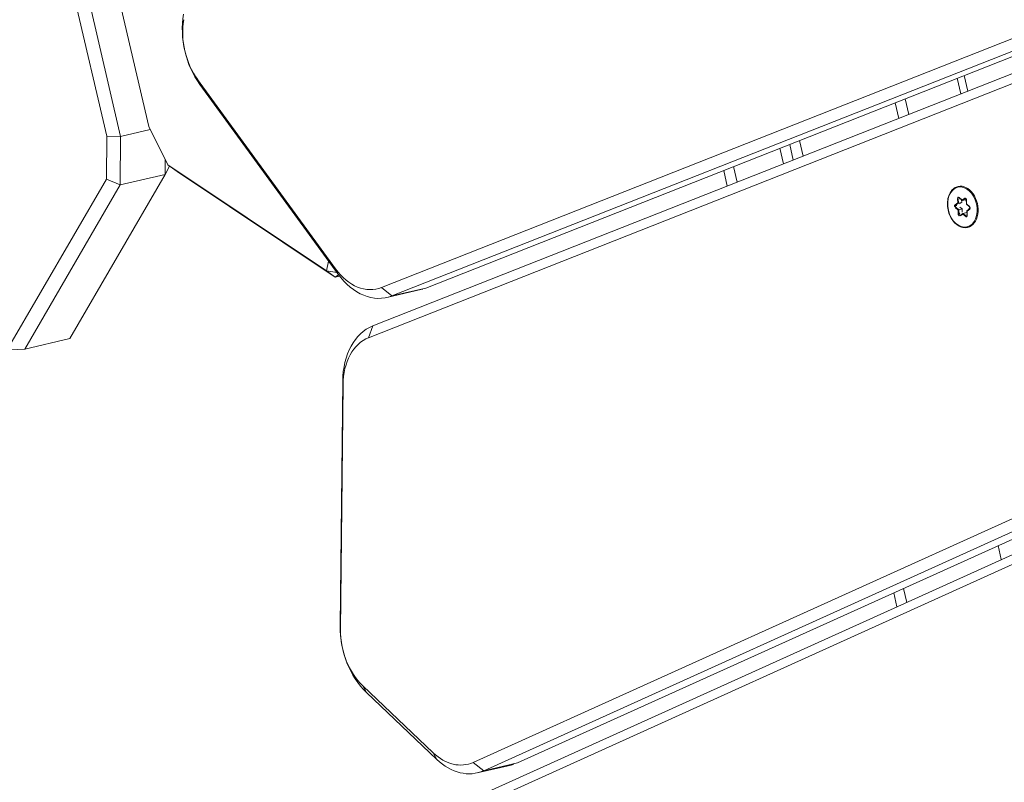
# Model space of a CAD drawing. Extents: x 5477758 to 5478338, y 5918274 to 5918502.
# Tile 79 of 121: x 5477951.161 to 5477951.441, y 5918461.866 to 5918462.083. Entities that reach past the tile are written whole.
import ezdxf

# ---------------------------------------------------------------- set-up
doc = ezdxf.new("R2010")
doc.units = 0
doc.layers.get('0').update_dxf_attribs({"color": 8, "linetype": 'CONTINUOUS', "lineweight": 13})
doc.layers.add('0_PROJEKTOWANE ZABAWKI', color=8, linetype='CONTINUOUS', lineweight=0)

# ---------------------------------------------------------------- blocks, each defined once
blk = doc.blocks.new('zw$CEC1')
for p, q in [((1163.726, -669.314), (1176.647, -734.321)), ((1176.647, -735.311), (1163.726, -670.304)), ((1163.429, -670.545), (1176.349, -735.552)), ((1153.575, -671.254), (1162.874, -733.811)), ((1164.586, -671.583), (1177.507, -736.59)), ((1177.804, -736.772), (1164.883, -671.766)), ((1162.874, -734.801), (1153.575, -672.244)), ((1153.277, -672.478), (1162.575, -735.036)), ((1154.287, -672.972), (1163.585, -735.529)), ((1163.884, -735.719), (1154.585, -673.162)), ((1160.903, -717.486), (1160.447, -717.486)), ((1160.479, -717.698), (1160.935, -717.698)), ((1163.886, -718.35), (1163.798, -718.414)), ((1163.807, -718.416), (1163.9, -718.348)), ((1163.851, -718.263), (1163.886, -718.35)), ((1163.865, -718.25), (1163.865, -718.246)), ((1163.903, -718.342), (1163.865, -718.25)), ((1163.954, -718.374), (1163.881, -718.361)), ((1163.902, -718.228), (1164.032, -718.251)), ((1163.903, -718.342), (1163.903, -718.25)), ((1164.028, -718.246), (1163.905, -718.224)), ((1163.954, -718.47), (1163.954, -718.374)), ((1163.981, -718.44), (1163.954, -718.374)), ((1164.117, -718.181), (1164.028, -718.246)), ((1164.032, -718.251), (1164.125, -718.182)), ((1164.136, -718.406), (1164.07, -718.455)), ((1164.23, -718.423), (1164.136, -718.406)), ((1164.136, -718.502), (1164.136, -718.406)), ((1164.178, -718.189), (1164.216, -718.281)), ((1164.227, -718.281), (1164.192, -718.194)), ((1164.219, -718.284), (1164.348, -718.307)), ((1164.35, -718.302), (1164.227, -718.281)), ((1164.287, -718.296), (1164.267, -718.311)), ((1164.267, -718.406), (1164.267, -718.311)), ((1164.361, -718.337), (1164.267, -718.406)), ((1164.267, -718.409), (1164.305, -718.501)), ((1164.284, -718.42), (1164.372, -718.355)), ((1164.319, -718.506), (1164.284, -718.42)), ((1164.361, -718.334), (1164.361, -718.337)), ((1163.819, -718.467), (1163.942, -718.489)), ((1163.823, -718.446), (1163.823, -718.443)), ((1163.954, -718.47), (1163.823, -718.446)), ((1163.942, -718.489), (1163.977, -718.575)), ((1163.992, -718.562), (1163.954, -718.47)), ((1163.992, -718.558), (1163.992, -718.562)), ((1164.136, -718.502), (1164.042, -718.571)), ((1164.042, -718.571), (1164.042, -718.567)), ((1164.053, -718.589), (1164.141, -718.524)), ((1164.268, -718.525), (1164.136, -718.502)), ((1164.141, -718.524), (1164.265, -718.546)), ((1164.268, -718.521), (1164.268, -718.525)), ((1161.17, -719.278), (1160.713, -719.278)), ((1160.758, -719.578), (1161.214, -719.578)), ((1173.716, -719.578), (1174.125, -719.578)), ((1161.645, -722.478), (1161.189, -722.478)), ((1174.702, -722.478), (1174.293, -722.478)), ((1161.234, -722.778), (1161.69, -722.778)), ((1174.352, -722.778), (1174.761, -722.778)), ((1161.278, -723.078), (1161.734, -723.078)), ((1161.943, -724.478), (1161.486, -724.478)), ((1161.531, -724.778), (1161.987, -724.778)), ((1162.874, -733.811), (1162.874, -734.801)), ((1162.885, -733.959), (1162.885, -734.949)), ((1176.647, -734.321), (1176.647, -735.311)), ((1176.666, -735.507), (1176.666, -734.517)), ((1162.575, -735.036), (1162.874, -734.801)), ((1163.884, -735.719), (1163.585, -735.529)), ((1176.349, -735.552), (1176.647, -735.311)), ((1161.76, -736.192), (1155.615, -738.803)), ((1155.769, -738.772), (1161.915, -736.161)), ((1158.039, -739.963), (1161.983, -736.256)), ((1161.503, -736.336), (1161.751, -736.457)), ((1161.751, -736.457), (1161.869, -736.181)), ((1161.983, -736.256), (1161.751, -736.457)), ((1161.76, -736.192), (1161.915, -736.161)), ((1161.942, -736.149), (1161.983, -736.256)), ((1161.983, -736.256), (1161.983, -736.131)), ((1161.751, -736.457), (1157.789, -740.18)), ((1175.825, -736.599), (1173.513, -738.123)), ((1173.718, -738.066), (1176.03, -736.542)), ((1175.825, -736.599), (1176.03, -736.542)), ((1165.021, -736.73), (1164.923, -736.719)), ((1164.923, -736.719), (1171.702, -738.369)), ((1171.8, -738.381), (1165.021, -736.73)), ((1173.513, -738.123), (1173.718, -738.066)), ((1171.8, -738.381), (1171.702, -738.369)), ((1155.615, -738.803), (1155.769, -738.772)), ((1157.789, -740.18), (1158.039, -739.963)), ((1157.789, -740.18), (1156.602, -740.464)), ((1157.628, -740.218), (1158.039, -740.317)), ((1157.835, -740.14), (1158.039, -740.317)), ((1158.039, -740.317), (1161.983, -744.024)), ((1158.039, -741.632), (1158.039, -740.317)), ((1156.602, -740.464), (1123.228, -740.464)), ((1156.696, -740.441), (1156.696, -741.311)), ((1156.696, -741.311), (1123.228, -741.311)), ((1156.602, -741.695), (1156.696, -741.311)), ((1158.039, -741.632), (1156.696, -741.311)), ((1123.228, -741.695), (1156.602, -741.695)), ((1156.602, -741.695), (1157.789, -741.98)), ((1157.789, -741.98), (1158.039, -741.632)), ((1161.983, -745.339), (1158.039, -741.632)), ((1157.789, -741.98), (1161.876, -745.82)), ((1161.983, -744.024), (1161.983, -745.339)), ((1161.914, -745.751), (1161.983, -745.339))]:
    blk.add_line(p, q)
for centre, major_axis, ratio, start_param, end_param in [((1164.085, -718.371), (0.6, 0), 0.707107, 0, 3.141593), ((1163.83, -718.437), (-0.045, 0), 0.707107, 5.515192, 7.609587), ((1163.798, -718.404), (0.0089, -0.0121), 0.508626, 5.319544, 6.283185), ((1163.83, -718.426), (-0.03, 0), 0.707107, 0, 1.326402), ((1164.085, -718.371), (-0.25, 0), 0.707107, 0.130169, 0.46319), ((1163.894, -718.255), (-0.045, 0), 0.707107, 4.467995, 6.56239), ((1163.851, -718.253), (0.0139, 0.0056), 0.679724, 4.443473, 6.01427), ((1163.894, -718.244), (-0.03, 0), 0.707107, 0, 0.279204), ((1164.085, -718.371), (0.25, 0), 0.707107, 2.244927, 2.557585), ((1163.886, -718.339), (0.0166, -0.0047), 0.601017, 4.881509, 6.452305), ((1163.905, -718.213), (-0.0026, -0.0148), 0.171098, 0, 0.800479), ((1164.028, -718.235), (-0.0037, 0.0158), 0.19164, 2.259533, 3.223174), ((1164.085, -718.371), (0.25, 0), 0.707107, 1.152569, 1.475438), ((1164.149, -718.203), (0.045, 0), 0.707107, 0.279204, 2.3736), ((1164.117, -718.17), (0.0089, -0.0121), 0.508626, 5.319544, 6.283185), ((1164.192, -718.184), (-0.0139, -0.0056), 0.679724, 0, 1.301881), ((1164.227, -718.27), (0.0104, 0.0129), 0.462667, 2.890892, 4.192773), ((1164.284, -718.409), (-0.0166, 0.0047), 0.601017, 0.16912, 1.739916), ((1164.085, -718.371), (0.25, 0), 0.707107, 0.095219, 0.407877), ((1164.35, -718.292), (-0.0026, -0.0148), 0.171098, 0, 0.800479), ((1164.34, -718.333), (0.045, 0), 0.707107, 5.515192, 7.609587), ((1164.34, -718.323), (0.03, 0), 0.707107, 5.515192, 6.283185), ((1164.372, -718.345), (0.0089, -0.0121), 0.508626, 3.748748, 5.319544), ((1163.819, -718.457), (-0.0026, -0.0148), 0.171098, 0.800479, 2.371275), ((1163.942, -718.479), (0.0104, 0.0129), 0.462667, 4.192773, 5.763569), ((1163.977, -718.565), (0.0139, 0.0056), 0.679724, 4.443473, 6.01427), ((1164.021, -718.567), (-0.045, 0), 0.707107, 0.279204, 2.3736), ((1164.085, -718.371), (-0.25, 0), 0.707107, 1.142416, 1.510388), ((1164.021, -718.556), (-0.03, 0), 0.707107, 0.279204, 2.3736), ((1164.053, -718.578), (0.0089, -0.0121), 0.508626, 3.748748, 5.319544), ((1164.141, -718.514), (-0.0037, 0.0158), 0.19164, 0.688736, 2.259533), ((1164.085, -718.371), (-0.25, 0), 0.707107, 2.189614, 2.547433), ((1164.275, -718.515), (0.045, 0), 0.707107, 4.467995, 6.56239), ((1164.265, -718.535), (-0.0026, -0.0148), 0.171098, 0.800479, 2.371275), ((1164.275, -718.504), (0.03, 0), 0.707107, 4.467995, 6.283185), ((1164.319, -718.496), (-0.0139, -0.0056), 0.679724, 0, 1.301881), ((1160.885, -733.959), (2, 0), 0.707107, 0, 0.10472), ((1174.666, -734.517), (2, 0), 0.707107, 0, 0.139626), ((1160.885, -734.949), (2, 0), 0.707107, 5.253441, 6.387905), ((1160.885, -735.161), (1.7, 0), 0.707107, 5.253441, 6.387905), ((1165.574, -735.382), (-2, 0), 0.707107, 0.10472, 1.239184), ((1174.666, -735.719), (1.7, 0), 0.707107, 5.462881, 6.422812), ((1174.666, -735.507), (2, 0), 0.707107, 5.462881, 6.422812), ((1165.574, -735.594), (-1.7, 0), 0.707107, 0.10472, 1.239184), ((1172.354, -737.032), (2, 0), 0.707107, 4.380776, 5.462881), ((1172.354, -737.244), (-1.7, 0), 0.707107, 1.239184, 2.321288), ((1154.739, -737.56), (2, 0), 0.707107, 4.171337, 5.253441), ((1154.739, -737.772), (-1.7, 0), 0.707107, 1.029744, 2.111848)]:
    blk.add_ellipse(centre, major_axis=major_axis, ratio=ratio, start_param=start_param, end_param=end_param)
blk.add_ellipse((1164.085, -718.385), major_axis=(-0.58, 0), ratio=0.707107)
for points, knots in [([(1164.685, -718.371), (1164.685, -718.416), (1164.675, -718.461), (1164.636, -718.547), (1164.606, -718.588), (1164.531, -718.662), (1164.485, -718.695), (1164.381, -718.748), (1164.323, -718.768), (1164.2, -718.795), (1164.136, -718.802), (1164.007, -718.8), (1163.944, -718.791), (1163.823, -718.76), (1163.766, -718.738), (1163.664, -718.681), (1163.62, -718.647), (1163.549, -718.57), (1163.522, -718.527), (1163.492, -718.446), (1163.485, -718.408), (1163.485, -718.371)], [6.038791, 6.038791, 6.038791, 6.038791, 6.34864, 6.34864, 6.66324, 6.66324, 6.984393, 6.984393, 7.307998, 7.307998, 7.63188, 7.63188, 7.955712, 7.955712, 8.279598, 8.279598, 8.603057, 8.603057, 8.923488, 8.923488, 9.180384, 9.180384, 9.180384, 9.180384]), ([(1163.807, -718.416), (1163.806, -718.417), (1163.805, -718.417), (1163.803, -718.419), (1163.803, -718.42), (1163.802, -718.421), (1163.801, -718.422), (1163.801, -718.423), (1163.8, -718.424), (1163.8, -718.425), (1163.8, -718.425), (1163.8, -718.426)], [2.6179939, 2.6179939, 2.6179939, 2.6179939, 2.7715925, 2.7715925, 2.9251911, 2.9251911, 3.0787897, 3.0787897, 3.2323883, 3.2323883, 3.385987, 3.385987, 3.385987, 3.385987]), ([(1163.902, -718.228), (1163.899, -718.227), (1163.896, -718.227), (1163.89, -718.227), (1163.887, -718.228), (1163.881, -718.229), (1163.878, -718.23), (1163.874, -718.232), (1163.871, -718.233), (1163.868, -718.236), (1163.867, -718.237), (1163.865, -718.24), (1163.865, -718.241), (1163.864, -718.243), (1163.864, -718.244), (1163.864, -718.244)], [1.570796, 1.570796, 1.570796, 1.570796, 1.844329, 1.844329, 2.119118, 2.119118, 2.392017, 2.392017, 2.661992, 2.661992, 2.936562, 2.936562, 3.253095, 3.253095, 3.385987, 3.385987, 3.385987, 3.385987]), ([(1164.178, -718.189), (1164.178, -718.188), (1164.176, -718.186), (1164.172, -718.182), (1164.17, -718.181), (1164.166, -718.179), (1164.163, -718.178), (1164.157, -718.176), (1164.154, -718.176), (1164.148, -718.176), (1164.145, -718.176), (1164.139, -718.177), (1164.136, -718.177), (1164.131, -718.179), (1164.128, -718.18), (1164.126, -718.182), (1164.126, -718.182), (1164.125, -718.182)], [0.523599, 0.523599, 0.523599, 0.523599, 0.927172, 0.927172, 1.204378, 1.204378, 1.47422, 1.47422, 1.746688, 1.746688, 2.021391, 2.021391, 2.295276, 2.295276, 2.566083, 2.566083, 2.617994, 2.617994, 2.617994, 2.617994]), ([(1164.37, -718.323), (1164.37, -718.322), (1164.369, -718.321), (1164.369, -718.319), (1164.368, -718.317), (1164.366, -718.315), (1164.364, -718.313), (1164.361, -718.311), (1164.358, -718.31), (1164.353, -718.308), (1164.351, -718.307), (1164.348, -718.307)], [0.244394, 0.244394, 0.244394, 0.244394, 0.509675, 0.509675, 0.774955, 0.774955, 1.040236, 1.040236, 1.305516, 1.305516, 1.570796, 1.570796, 1.570796, 1.570796]), ([(1164.305, -718.504), (1164.305, -718.504), (1164.305, -718.504), (1164.305, -718.504), (1164.305, -718.503), (1164.305, -718.503), (1164.305, -718.503), (1164.305, -718.502), (1164.305, -718.502), (1164.305, -718.502), (1164.305, -718.502), (1164.305, -718.501)], [0.2443943, 0.2443943, 0.2443943, 0.2443943, 0.3002352, 0.3002352, 0.3560761, 0.3560761, 0.411917, 0.411917, 0.4677579, 0.4677579, 0.5235988, 0.5235988, 0.5235988, 0.5235988])]:
    blk.add_open_spline(points, degree=3, knots=knots)

msp = doc.modelspace()

# ---------------------------------------------------------------- block references
at = {"layer": '0_PROJEKTOWANE ZABAWKI', "xscale": 0.009981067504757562, "yscale": 0.009981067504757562, "zscale": 0.009981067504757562, "rotation": 283.0720937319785}
msp.add_blockref('zw$CEC1', (5477955.78541, 5918474.9692), dxfattribs=at)

doc.saveas('drawing.dxf')
